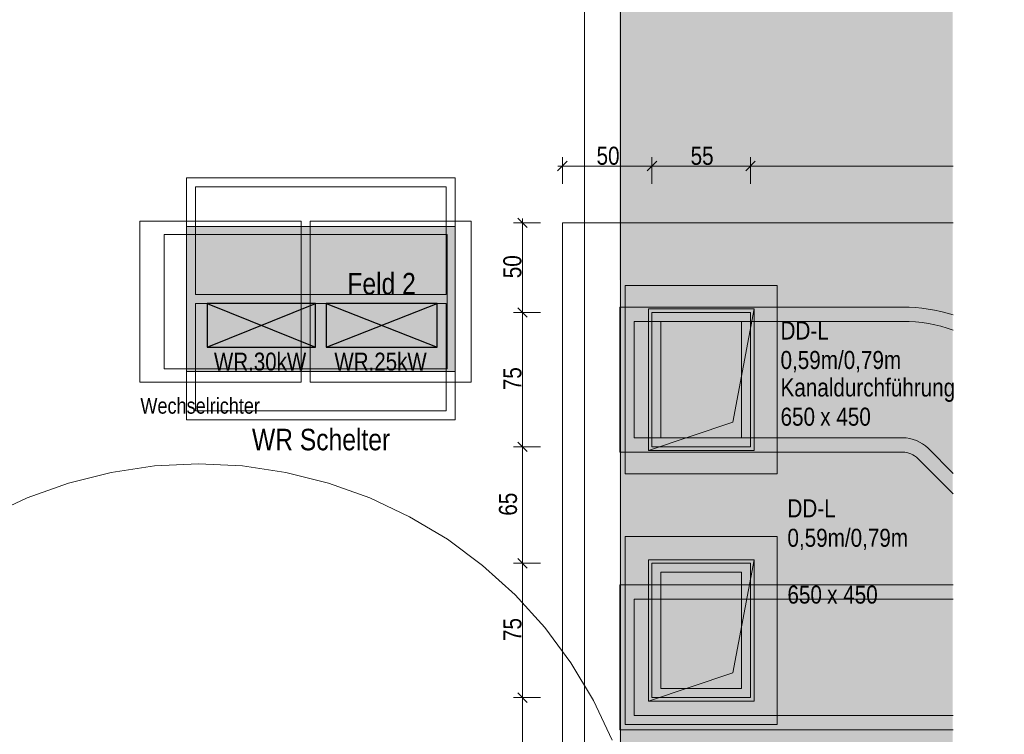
# Model space of a CAD drawing. Extents: x -620 to 300, y 62 to 1112.
# Tile 30 of 45: x -28 to 82, y 676 to 756. Entities that reach past the tile are written whole.
import ezdxf
from ezdxf.lldxf.tags import DXFTag

# ---------------------------------------------------------------- set-up
doc = ezdxf.new("R2010")
doc.units = 0
doc.layers.get('0').update_dxf_attribs({"lineweight": 13})
for name, color, linetype, lineweight, true_color in [('30 -35 Decken- 11 Bodendurchbruch', 7, 'Continuous', 15, 0x599559), ('30 -35 Decken- 11 Durchbruch', 5, 'Continuous', 15, 0x0000ff), ('30 -36 Dächer- 3 Dachbeläge', 9, 'Continuous', 15, 0x808080), ('30 -36 Dächer- 3 Dachbeläge Gründach', 9, 'Continuous', 9, 0x808080), ('60- 61 allgemeine Ausstattung- 4 Terrassen', 9, 'Continuous', 9, 0x808080), ('70 -72 Beschriftung- 1 Beschriftung allgemein', 7, 'Continuous', 9, 0xff6633), ('70 -76 Bemaßung- 2 Allgemein', 9, 'Continuous', 5, 0x808080), ('E_Starkstrom', 1, 'Continuous', 25, 0xff0000), ('iwb_Layout BA_Markierung', 7, 'Continuous', 9, 0xbadcdc)]:
    doc.layers.add(name, color=color, linetype=linetype, lineweight=lineweight, true_color=true_color)
for name, color, linetype, lineweight in [('30 -36 Dächer- 9 Sonstiges zur KG360', 7, 'grob-A06DNCB3MF', 9), ('70 -71 Achsen- 1 Gebäudeachsen', 7, 'STRICHPUNKT2-A06DNCB4MF', 18), ('70 -73 Bauteildarst.- 2 verdeckt 0.15', 7, 'grob-A06DNCB3MF', 15), ('E_PV-Schelter', 7, 'Continuous', 18), ('Keine', 7, 'Continuous', 9)]:
    doc.layers.add(name, color=color, linetype=linetype, lineweight=lineweight)
doc.styles.get("Standard").update_dxf_attribs({"font": 'ARIALN.TTF'})
tags = doc.linetypes.add('grob-A06DNCB3MF', pattern=[14, 3, -8, 3]).pattern_tags.tags
tags[8:9] = [DXFTag(74, 4), DXFTag(75, 0), DXFTag(340, '0'), DXFTag(46, 0.0), DXFTag(50, 0.0), DXFTag(44, 0.0), DXFTag(45, 0.0)]
tags[6:7] = [DXFTag(74, 4), DXFTag(75, 0), DXFTag(340, '0'), DXFTag(46, 0.0), DXFTag(50, 0.0), DXFTag(44, 0.0), DXFTag(45, 0.0)]
tags[4:5] = [DXFTag(74, 4), DXFTag(75, 0), DXFTag(340, '0'), DXFTag(46, 0.0), DXFTag(50, 0.0), DXFTag(44, 0.0), DXFTag(45, 0.0)]
tags = doc.linetypes.add('STRICHPUNKT2-A06DNCB4MF', pattern=[12.7, 6.35, -3.175, 0, -3.175]).pattern_tags.tags
tags[10:11] = [DXFTag(74, 4), DXFTag(75, 0), DXFTag(340, '0'), DXFTag(46, 0.0), DXFTag(50, 0.0), DXFTag(44, 0.0), DXFTag(45, 0.0)]
tags[8:9] = [DXFTag(74, 4), DXFTag(75, 0), DXFTag(340, '0'), DXFTag(46, 0.0), DXFTag(50, 0.0), DXFTag(44, 0.0), DXFTag(45, 0.0)]
tags[6:7] = [DXFTag(74, 4), DXFTag(75, 0), DXFTag(340, '0'), DXFTag(46, 0.0), DXFTag(50, 0.0), DXFTag(44, 0.0), DXFTag(45, 0.0)]
tags[4:5] = [DXFTag(74, 4), DXFTag(75, 0), DXFTag(340, '0'), DXFTag(46, 0.0), DXFTag(50, 0.0), DXFTag(44, 0.0), DXFTag(45, 0.0)]

# ---------------------------------------------------------------- blocks, each defined once
blk = doc.blocks.new('Polygon-A06DNCAXMF')
at = {"color": 0, "linetype": 'ByBlock', "lineweight": -2, "ltscale": 0.13}
blk.add_solid([(39.43, 86.62), (39.26, 1083.81), (76.5, 86.52), (76.5, 1083.81)], dxfattribs=at)
blk = doc.blocks.new('Referenz-A06DNCB5MF')
at = {"layer": '30 -35 Decken- 11 Bodendurchbruch', "color": 0, "linetype": 'Continuous', "ltscale": 0.15}
for p, q in [((42.54, 680.05), (42.54, 695.85)), ((42.54, 695.85), (54.34, 695.85)), ((54.34, 695.85), (51.98, 683.21)), ((54.34, 695.85), (51.98, 683.21)), ((54.34, 680.05), (54.34, 695.85)), ((51.98, 683.21), (42.54, 680.05)), ((51.98, 683.21), (42.54, 680.05)), ((42.54, 680.05), (54.34, 680.05))]:
    blk.add_line(p, q, dxfattribs=at)
blk.add_solid([(54.34, 695.85), (54.34, 680.05), (51.98, 683.21), (42.54, 680.05)], dxfattribs=at)
at = {"layer": '30 -35 Decken- 11 Durchbruch', "color": 0, "linetype": 'Continuous', "ltscale": 0.15}
for p, q in [((42.54, 708.05), (42.54, 723.85)), ((42.54, 723.85), (54.34, 723.85)), ((54.34, 723.85), (51.98, 711.21)), ((54.34, 723.85), (51.98, 711.21)), ((54.34, 708.05), (54.34, 723.85)), ((51.98, 711.21), (42.54, 708.05)), ((51.98, 711.21), (42.54, 708.05)), ((42.54, 708.05), (54.34, 708.05))]:
    blk.add_line(p, q, dxfattribs=at)
blk.add_solid([(54.34, 723.85), (54.34, 708.05), (51.98, 711.21), (42.54, 708.05)], dxfattribs=at)
at = {"layer": '30 -36 Dächer- 3 Dachbeläge', "color": 0, "linetype": 'Continuous', "lineweight": 9, "ltscale": 0.13}
for p, q in [((76.59, 733.45), (32.94, 733.45)), ((32.94, 733.45), (32.94, 390.15))]:
    blk.add_line(p, q, dxfattribs=at)
at = {"layer": '30 -36 Dächer- 3 Dachbeläge Gründach', "color": 0, "linetype": 'Continuous', "ltscale": 0.13}
for p, q in [((32.94, 390.15), (32.94, 733.45)), ((32.94, 733.45), (76.59, 733.45))]:
    blk.add_line(p, q, dxfattribs=at)
at = {"layer": '30 -36 Dächer- 9 Sonstiges zur KG360', "color": 0, "linetype": 'grob-A06DNCB3MF', "lineweight": 5, "ltscale": 0.13}
for p, q in [((-17.43, 705.59), (-12.58, 706.31)), ((-12.58, 706.31), (-7.68, 706.55)), ((-7.68, 706.55), (-2.78, 706.31)), ((-2.78, 706.31), (2.08, 705.59)), ((-22.19, 704.4), (-17.43, 705.59)), ((2.08, 705.59), (6.84, 704.4)), ((-26.81, 702.75), (-22.19, 704.4)), ((6.84, 704.4), (11.46, 702.75)), ((-31.25, 700.65), (-26.81, 702.75)), ((11.46, 702.75), (15.89, 700.65)), ((15.89, 700.65), (20.1, 698.13)), ((20.1, 698.13), (24.04, 695.2)), ((24.04, 695.2), (27.68, 691.91)), ((27.68, 691.91), (30.97, 688.27)), ((30.97, 688.27), (33.9, 684.33)), ((33.9, 684.33), (36.42, 680.12)), ((36.42, 680.12), (38.52, 675.69))]:
    blk.add_line(p, q, dxfattribs=at)
at = {"layer": '60- 61 allgemeine Ausstattung- 4 Terrassen', "color": 0, "linetype": 'Continuous', "ltscale": 0.13}
for p, q in [((-14.23, 715.65), (-14.23, 733.65)), ((-14.23, 733.65), (3.77, 733.65)), ((3.77, 733.65), (3.77, 715.65)), ((4.77, 715.65), (4.77, 733.65)), ((4.77, 733.65), (22.77, 733.65)), ((22.77, 733.65), (22.77, 715.65)), ((3.77, 715.65), (-14.23, 715.65)), ((22.77, 715.65), (4.77, 715.65))]:
    blk.add_line(p, q, dxfattribs=at)
at = {"layer": '60- 61 allgemeine Ausstattung- 4 Terrassen', "color": 0, "linetype": 'grob-A06DNCB3MF', "ltscale": 0.13}
for p, q in [((-11.53, 732.15), (20.07, 732.15)), ((-11.53, 717.15), (-11.53, 732.15)), ((20.07, 732.15), (20.07, 717.15)), ((20.07, 717.15), (-11.53, 717.15))]:
    blk.add_line(p, q, dxfattribs=at)
at = {"layer": '70 -71 Achsen- 1 Gebäudeachsen', "color": 0, "linetype": 'STRICHPUNKT2-A06DNCB4MF', "ltscale": 0.18}
blk.add_line((39.42, 1084.39), (39.42, 84.95), dxfattribs=at)
at = {"layer": '70 -72 Beschriftung- 1 Beschriftung allgemein', "color": 0, "linetype": 'grob-A06DNCB3MF', "ltscale": 0.13}
for p, q in [((39.94, 726.45), (56.94, 726.45)), ((39.94, 705.45), (39.94, 726.45)), ((56.94, 726.45), (56.94, 705.45)), ((56.94, 705.45), (39.94, 705.45)), ((39.94, 698.45), (56.94, 698.45)), ((39.94, 677.45), (39.94, 698.45)), ((56.94, 698.45), (56.94, 677.45)), ((56.94, 677.45), (39.94, 677.45))]:
    blk.add_line(p, q, dxfattribs=at)
at = {"layer": '70 -72 Beschriftung- 1 Beschriftung allgemein', "color": 0, "linetype": 'Continuous', "ltscale": 0.13}
for p, q in [((42.94, 723.45), (53.94, 723.45)), ((42.94, 708.45), (42.94, 723.45)), ((53.94, 723.45), (53.94, 708.45)), ((43.94, 722.45), (52.94, 722.45)), ((43.94, 709.45), (43.94, 722.45)), ((52.94, 722.45), (52.94, 709.45)), ((52.94, 709.45), (43.94, 709.45)), ((53.94, 708.45), (42.94, 708.45)), ((42.94, 695.45), (53.94, 695.45)), ((42.94, 680.45), (42.94, 695.45)), ((53.94, 695.45), (53.94, 680.45)), ((43.94, 694.45), (52.94, 694.45)), ((43.94, 681.45), (43.94, 694.45)), ((52.94, 694.45), (52.94, 681.45)), ((53.94, 680.45), (42.94, 680.45)), ((52.94, 681.45), (43.94, 681.45))]:
    blk.add_line(p, q, dxfattribs=at)
at = {"layer": '70 -72 Beschriftung- 1 Beschriftung allgemein', "color": 0}
blk.add_line((73.77, 708.28), (76.59, 705.46), dxfattribs=at)
at = {"layer": '70 -73 Bauteildarst.- 2 verdeckt 0.15', "color": 0, "linetype": 'grob-A06DNCB3MF', "ltscale": 0.15}
for p, q in [((35.42, 645.45), (35.42, 778.45)), ((39.42, 649.45), (39.42, 774.45))]:
    blk.add_line(p, q, dxfattribs=at)
at = {"layer": '70 -76 Bemaßung- 2 Allgemein', "color": 0, "linetype": 'Continuous', "ltscale": 0.13}
for p, q in [((32.41, 739.26), (33.48, 740.32)), ((32.94, 737.79), (32.94, 740.79)), ((43.48, 740.32), (42.41, 739.26)), ((42.41, 739.26), (43.48, 740.32)), ((42.94, 737.79), (42.94, 740.79)), ((42.94, 737.79), (42.94, 740.79)), ((54.48, 740.32), (53.41, 739.26)), ((53.41, 739.26), (54.48, 740.32)), ((53.94, 737.79), (53.94, 740.79)), ((53.94, 737.79), (53.94, 740.79)), ((32.44, 739.79), (34, 739.79)), ((41.88, 739.79), (34, 739.79)), ((43.44, 739.79), (41.88, 739.79)), ((42.44, 739.79), (44, 739.79)), ((52.88, 739.79), (44, 739.79)), ((54.44, 739.79), (52.88, 739.79)), ((53.44, 739.79), (55, 739.79)), ((76.59, 739.79), (55, 739.79)), ((30.5, 733.45), (27.5, 733.45)), ((27.97, 733.98), (29.03, 732.92)), ((28.5, 733.95), (28.5, 732.39)), ((28.5, 724.51), (28.5, 732.39)), ((28.5, 722.95), (28.5, 724.51)), ((30.5, 723.45), (27.5, 723.45)), ((30.5, 723.45), (27.5, 723.45)), ((29.03, 722.92), (27.97, 723.98)), ((27.97, 723.98), (29.03, 722.92)), ((28.5, 723.95), (28.5, 722.39)), ((28.5, 709.51), (28.5, 722.39)), ((28.5, 707.95), (28.5, 709.51)), ((30.5, 708.45), (27.5, 708.45)), ((30.5, 708.45), (27.5, 708.45)), ((29.03, 707.92), (27.97, 708.98)), ((27.97, 708.98), (29.03, 707.92)), ((28.5, 708.95), (28.5, 707.39)), ((28.5, 696.51), (28.5, 707.39)), ((29.03, 694.92), (27.97, 695.98)), ((27.97, 695.98), (29.03, 694.92)), ((28.5, 694.95), (28.5, 696.51)), ((28.5, 695.95), (28.5, 694.39)), ((30.5, 695.45), (27.5, 695.45)), ((30.5, 695.45), (27.5, 695.45)), ((28.5, 681.51), (28.5, 694.39)), ((30.5, 680.45), (27.5, 680.45)), ((30.5, 680.45), (27.5, 680.45)), ((29.03, 679.92), (27.97, 680.98)), ((27.97, 680.98), (29.03, 679.92)), ((28.5, 679.95), (28.5, 681.51)), ((28.5, 680.95), (28.5, 679.39)), ((28.5, 668.91), (28.5, 679.39))]:
    blk.add_line(p, q, dxfattribs=at)
at = {"layer": 'Keine', "color": 0, "linetype": 'Continuous', "ltscale": 0.13}
for p, q in [((39.34, 707.85), (39.34, 724.05)), ((39.34, 724.05), (70.94, 724.05)), ((40.94, 722.45), (49.94, 722.45)), ((40.94, 709.45), (40.94, 722.45)), ((49.94, 722.45), (70.94, 722.45)), ((40.94, 709.45), (49.94, 709.45)), ((49.94, 709.45), (70.94, 709.45)), ((39.34, 707.85), (70.94, 707.85)), ((76.59, 703.2), (72.64, 707.15)), ((39.34, 676.85), (39.34, 693.05)), ((39.34, 693.05), (76.59, 693.05)), ((39.34, 676.85), (76.59, 676.85))]:
    blk.add_line(p, q, dxfattribs=at)
at = {"layer": 'Keine', "color": 0}
for p, q in [((40.94, 691.45), (49.94, 691.45)), ((40.94, 678.45), (40.94, 691.45)), ((49.94, 691.45), (76.59, 691.45)), ((40.94, 678.45), (49.94, 678.45)), ((49.94, 678.45), (76.59, 678.45))]:
    blk.add_line(p, q, dxfattribs=at)
at = {"layer": 'Keine', "color": 0, "linetype": 'Continuous', "ltscale": 0.13}
for major_axis, end_param in [((5.65, 17.72), 0.308641), ((1.7, 1.7), 0.785398)]:
    blk.add_ellipse((70.94, 705.45), major_axis=major_axis, ratio=1, start_param=0, end_param=end_param, dxfattribs=at)
at = {"layer": 'Keine', "color": 0}
for major_axis, end_param in [((5.65, 16.03), 0.338798), ((2.83, 2.83), 0.785398)]:
    blk.add_ellipse((70.94, 705.45), major_axis=major_axis, ratio=1, start_param=0, end_param=end_param, dxfattribs=at)
at = {"layer": '30 -35 Decken- 11 Bodendurchbruch', "color": 0, "linetype": 'Continuous', "ltscale": 0.15, "char_height": 2.0138, "attachment_point": 1}
for s, insert in [('{\\fArial Narrow;DD-L}', (58.07, 702.59)), ('{\\fArial Narrow;0,59m/0,79m}', (58.07, 699.3))]:
    blk.add_mtext(s, dxfattribs=dict(at, insert=insert))
at = {"layer": '30 -35 Decken- 11 Durchbruch', "color": 0, "linetype": 'Continuous', "ltscale": 0.15, "char_height": 2.0138, "attachment_point": 1}
for s, insert in [('{\\fArial Narrow;DD-L}', (57.3, 722.44)), ('{\\fArial Narrow;0,59m/0,79m}', (57.3, 719.15))]:
    blk.add_mtext(s, dxfattribs=dict(at, insert=insert))
at = {"layer": '70 -72 Beschriftung- 1 Beschriftung allgemein', "color": 0, "linetype": 'Continuous', "ltscale": 0.13, "char_height": 2.0138, "attachment_point": 1}
for s, insert in [('{\\fArial Narrow;Kanaldurchführung}', (57.3, 716.08)), ('{\\fArial Narrow;650}', (57.3, 712.82)), ('{\\fArial Narrow;450}', (63.53, 712.82)), ('{\\fArial Narrow;x}', (61.73, 712.82)), ('{\\fArial Narrow;650}', (58.07, 692.96)), ('{\\fArial Narrow;450}', (64.3, 692.96)), ('{\\fArial Narrow;x}', (62.5, 692.96))]:
    blk.add_mtext(s, dxfattribs=dict(at, insert=insert))
at = {"layer": '70 -76 Bemaßung- 2 Allgemein', "color": 0, "linetype": 'Continuous', "ltscale": 0.13, "char_height": 2.0138, "attachment_point": 1}
for s, insert in [('{\\fArial Narrow;50}', (36.76, 741.95)), ('{\\fArial Narrow;55}', (47.26, 741.94))]:
    blk.add_mtext(s, dxfattribs=dict(at, insert=insert))
at = {"layer": '70 -76 Bemaßung- 2 Allgemein', "color": 0, "linetype": 'Continuous', "ltscale": 0.13, "char_height": 2.0138, "attachment_point": 1, "rotation": 90}
for s, insert in [('{\\fArial Narrow;50}', (26.35, 727.27)), ('{\\fArial Narrow;75}', (26.36, 714.77)), ('{\\fArial Narrow;65}', (25.86, 700.76)), ('{\\fArial Narrow;75}', (26.36, 686.77))]:
    blk.add_mtext(s, dxfattribs=dict(at, insert=insert))
at = {"layer": 'Keine', "color": 0, "linetype": 'Continuous', "ltscale": 0.13, "insert": (-14.17, 713.91), "char_height": 1.7621, "attachment_point": 1}
blk.add_mtext('{\\fArial Narrow;Wechselrichter}', dxfattribs=at)
blk = doc.blocks.new('UV-A06DNCB7MF')
at = {"color": 0, "lineweight": -2}
for p, q in [((6.58, 724.46), (6.58, 719.56)), ((18.98, 724.46), (6.58, 724.46)), ((6.58, 724.46), (18.98, 719.56)), ((6.58, 719.56), (18.98, 724.46)), ((18.98, 719.56), (18.98, 724.46)), ((6.58, 719.56), (18.98, 719.56))]:
    blk.add_line(p, q, dxfattribs=at)
blk = doc.blocks.new('Bauteilbeschriftung-A06DNCB9MF')
at = {"color": 0, "lineweight": -2, "insert": (7.49, 718.96), "char_height": 2, "attachment_point": 1}
blk.add_mtext('{\\fArial Narrow;WR.25kW}', dxfattribs=at)
blk = doc.blocks.new('Bauteilbeschriftung-A06DNCBBMF')
at = {"color": 0, "lineweight": -2, "insert": (8.94, 727.86), "char_height": 2.4, "attachment_point": 1}
blk.add_mtext('{\\fArial Narrow;Feld 2}', dxfattribs=at)
blk = doc.blocks.new('UV-A06DNCBDMF')
at = {"color": 0, "lineweight": -2}
for p, q in [((-6.72, 724.46), (-6.72, 719.56)), ((5.38, 724.46), (-6.72, 724.46)), ((-6.72, 724.46), (5.38, 719.56)), ((-6.72, 719.56), (5.38, 724.46)), ((5.38, 719.56), (5.38, 724.46)), ((-6.72, 719.56), (5.38, 719.56))]:
    blk.add_line(p, q, dxfattribs=at)
blk = doc.blocks.new('Bauteilbeschriftung-A06DNCBFMF')
at = {"color": 0, "lineweight": -2, "insert": (-5.96, 718.96), "char_height": 2, "attachment_point": 1}
blk.add_mtext('{\\fArial Narrow;WR.30kW}', dxfattribs=at)
blk = doc.blocks.new('Polygon-A06DNCBHMF')
at = {"color": 0, "linetype": 'ByBlock', "lineweight": -2, "ltscale": 0.18}
for p, q in [((-9.02, 711.46), (-9.02, 738.46)), ((-9.02, 738.46), (20.98, 738.46)), ((20.98, 738.46), (20.98, 711.46)), ((20.98, 711.46), (-9.02, 711.46))]:
    blk.add_line(p, q, dxfattribs=at)
blk = doc.blocks.new('Polygon-A06DNCBJMF')
at = {"color": 0, "linetype": 'ByBlock', "lineweight": -2, "ltscale": 0.18}
for p, q in [((-9.02, 716.86), (-9.02, 733.06)), ((-9.02, 733.06), (20.98, 733.06)), ((20.98, 733.06), (20.98, 716.86)), ((20.98, 716.86), (-9.02, 716.86))]:
    blk.add_line(p, q, dxfattribs=at)
blk = doc.blocks.new('Polygon-A06DNCBLMF')
at = {"color": 0, "linetype": 'ByBlock', "lineweight": -2, "ltscale": 0.18}
for p, q in [((-8.02, 712.46), (-8.02, 724.46)), ((-8.02, 724.46), (19.98, 724.46)), ((19.98, 724.46), (19.98, 712.46)), ((19.98, 712.46), (-8.02, 712.46))]:
    blk.add_line(p, q, dxfattribs=at)
blk = doc.blocks.new('Polygon-A06DNCBNMF')
at = {"color": 0, "linetype": 'ByBlock', "lineweight": -2, "ltscale": 0.18}
for p, q in [((-8.02, 725.46), (-8.02, 737.46)), ((-8.02, 737.46), (19.98, 737.46)), ((19.98, 737.46), (19.98, 725.46)), ((19.98, 725.46), (-8.02, 725.46))]:
    blk.add_line(p, q, dxfattribs=at)
blk = doc.blocks.new('Polygon-A06DNCBPMF')
at = {"color": 0, "linetype": 'ByBlock', "lineweight": -2, "ltscale": 0.18}
blk.add_solid([(-9.02, 733.06), (20.98, 733.06), (-9.02, 716.86), (20.98, 716.86)], dxfattribs=at)
blk = doc.blocks.new('Einzeiliger Text-A06DNCBRMF')
at = {"color": 0, "lineweight": -2, "insert": (-1.71, 710.46), "char_height": 2.4, "attachment_point": 1}
blk.add_mtext('{\\fArial Narrow;WR Schelter}', dxfattribs=at)

msp = doc.modelspace()

# ---------------------------------------------------------------- block references
at = {"color": 8, "lineweight": 13, "ltscale": 0.13, "true_color": 0x808080}
msp.add_blockref('Referenz-A06DNCB5MF', (0, 0), dxfattribs=at)
at = {"layer": 'E_PV-Schelter', "ltscale": 0.18}
for name in ['Polygon-A06DNCBHMF', 'Polygon-A06DNCBNMF', 'Polygon-A06DNCBJMF', 'Polygon-A06DNCBPMF', 'Polygon-A06DNCBLMF', 'Einzeiliger Text-A06DNCBRMF']:
    msp.add_blockref(name, (0, 0), dxfattribs=at)
at = {"layer": 'E_Starkstrom', "linetype": 'Continuous', "ltscale": 0.25}
for name in ['Bauteilbeschriftung-A06DNCBBMF', 'UV-A06DNCBDMF', 'UV-A06DNCB7MF', 'Bauteilbeschriftung-A06DNCBFMF', 'Bauteilbeschriftung-A06DNCB9MF']:
    msp.add_blockref(name, (0, 0), dxfattribs=at)
at = {"layer": 'iwb_Layout BA_Markierung', "ltscale": 0.13}
msp.add_blockref('Polygon-A06DNCAXMF', (0, 0), dxfattribs=at)

doc.saveas('drawing.dxf')
